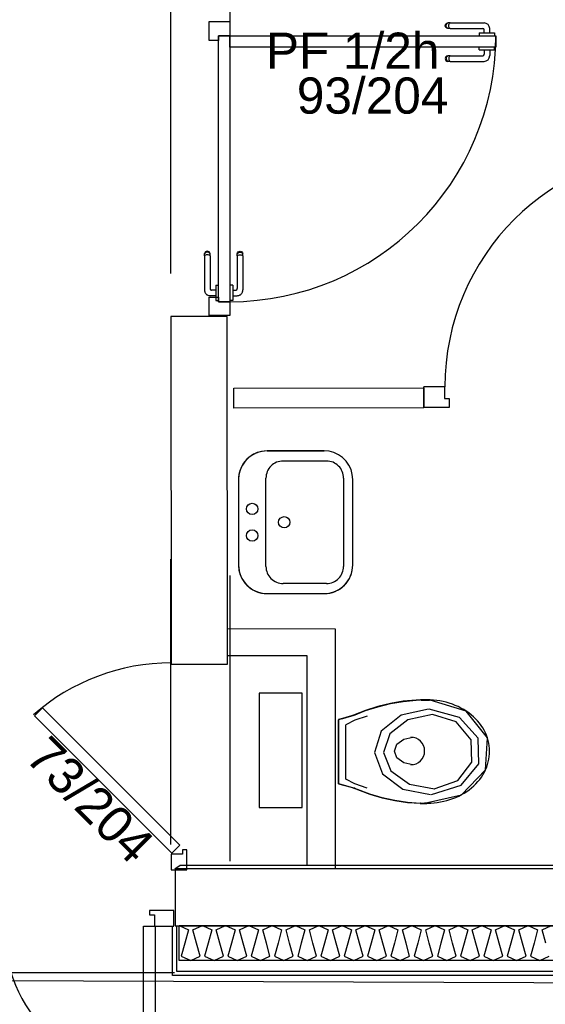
# Model space of a CAD drawing. Header units: millimetres. Extents: x -15 to 127, y -65 to 67.
# Tile 11 of 256: x 36.327 to 36.511, y -53.073 to -52.728. Entities that reach past the tile are written whole.
import ezdxf

# ---------------------------------------------------------------- set-up
doc = ezdxf.new("R2010")
doc.units = ezdxf.units.MM
doc.header["$MEASUREMENT"] = 0
doc.linetypes.add('PC_DASH_2', pattern=[0.125, 0.055556, -0.069444])
doc.linetypes.add('PC_DASH_3', pattern=[0.055556, 0.027778, -0.027778])
doc.layers.add('Calque 5', color=7, linetype='Continuous')
doc.styles.get("Standard").update_dxf_attribs({"font": 'BKANT.TTF'})

# ---------------------------------------------------------------- blocks, each defined once
blk = doc.blocks.new('PD_26336')
at = {"layer": 'Calque 5', "color": 0}
for points in [[(12.43464, -39.19272), (12.43464, -39.18722), (12.44328, -39.18722), (12.44328, -39.18872), (12.44143, -39.18872), (12.44143, -39.19272), (12.43464, -39.19272)], [(12.59415, -39.19272), (12.59415, -39.18722), (12.58557, -39.18722), (12.58557, -39.18872), (12.58741, -39.18872), (12.58741, -39.19272), (12.59415, -39.19272)], [(12.44554, -39.28572), (12.44154, -39.28572), (12.44154, -39.19272), (12.44554, -39.19272), (12.44554, -39.28572)], [(12.58754, -39.24572), (12.58354, -39.24572), (12.58354, -39.19272), (12.58754, -39.19272), (12.58754, -39.24572)]]:
    blk.add_lwpolyline(points, dxfattribs=at)
for centre, radius, start, end in [((12.44154, -39.19272), 0.093, 270, 0), ((12.58754, -39.19272), 0.053, 180, 270)]:
    blk.add_arc(centre, radius, start, end, dxfattribs=at)
blk = doc.blocks.new('PD_26457')
at = {"layer": 'Calque 5', "color": 0}
for p, q in [((12.59363, -39.21001), (12.59363, -39.19251)), ((13.19173, -39.21001), (12.59363, -39.21001))]:
    blk.add_line(p, q, dxfattribs=at)
blk = doc.blocks.new('PD_26458')
at = {"layer": 'Calque 5', "color": 0}
for points in [[(12.59597, -39.19248), (13.18698, -39.19248), (13.18698, -39.20476), (12.59597, -39.20476), (12.59597, -39.19248)], [(12.59597, -39.19248), (12.59927, -39.19402), (12.59801, -39.19862), (12.59675, -39.20323), (12.60005, -39.20476), (12.60334, -39.20323), (12.60208, -39.19862), (12.60083, -39.19402), (12.60412, -39.19248), (12.60742, -39.19402), (12.60616, -39.19862), (12.6049, -39.20323), (12.6082, -39.20476), (12.61149, -39.20323), (12.61024, -39.19862), (12.60898, -39.19402), (12.61227, -39.19248), (12.61557, -39.19402), (12.61431, -39.19862), (12.61306, -39.20323), (12.61635, -39.20476), (12.61965, -39.20323), (12.61839, -39.19862), (12.61713, -39.19402), (12.62043, -39.19248), (12.62372, -39.19402), (12.62246, -39.19862), (12.62121, -39.20323), (12.6245, -39.20476), (12.6278, -39.20323), (12.62654, -39.19862), (12.62528, -39.19402), (12.62858, -39.19248), (12.63187, -39.19402), (12.63062, -39.19862), (12.62936, -39.20323), (12.63265, -39.20476), (12.63595, -39.20323), (12.63469, -39.19862), (12.63343, -39.19402), (12.63673, -39.19248), (12.64003, -39.19402), (12.63877, -39.19862), (12.63751, -39.20323), (12.64081, -39.20476), (12.6441, -39.20323), (12.64284, -39.19862), (12.64159, -39.19402), (12.64488, -39.19248), (12.64818, -39.19402), (12.64692, -39.19862), (12.64566, -39.20323), (12.64896, -39.20476), (12.65225, -39.20323), (12.651, -39.19862), (12.64974, -39.19402), (12.65303, -39.19248), (12.65633, -39.19402), (12.65507, -39.19862), (12.65381, -39.20323), (12.65711, -39.20476), (12.6604, -39.20323), (12.65915, -39.19862), (12.65789, -39.19402), (12.66119, -39.19248), (12.66448, -39.19402), (12.66322, -39.19862), (12.66197, -39.20323), (12.66526, -39.20476), (12.66856, -39.20323), (12.6673, -39.19862), (12.66604, -39.19402), (12.66934, -39.19248), (12.67263, -39.19402), (12.67138, -39.19862), (12.67012, -39.20323), (12.67341, -39.20476), (12.67671, -39.20323), (12.67545, -39.19862), (12.67419, -39.19402), (12.67749, -39.19248), (12.68078, -39.19402), (12.67953, -39.19862), (12.67827, -39.20323), (12.68156, -39.20476), (12.68486, -39.20323), (12.6836, -39.19862), (12.68235, -39.19402), (12.68564, -39.19248), (12.68894, -39.19402), (12.68768, -39.19862), (12.68642, -39.20323), (12.68972, -39.20476), (12.69301, -39.20323), (12.69175, -39.19862), (12.6905, -39.19402), (12.69379, -39.19248), (12.69709, -39.19402), (12.69583, -39.19862), (12.69457, -39.20323), (12.69787, -39.20476), (12.70116, -39.20323), (12.69991, -39.19862), (12.69865, -39.19402), (12.70194, -39.19248), (12.70524, -39.19402), (12.70398, -39.19862), (12.70273, -39.20323), (12.70602, -39.20476), (12.70932, -39.20323), (12.70806, -39.19862), (12.7068, -39.19402), (12.7101, -39.19248), (12.71339, -39.19402), (12.71213, -39.19862), (12.71088, -39.20323), (12.71417, -39.20476), (12.71747, -39.20323), (12.71621, -39.19862), (12.71495, -39.19402), (12.71825, -39.19248), (12.72154, -39.19402), (12.72029, -39.19862), (12.71903, -39.20323), (12.72232, -39.20476), (12.72562, -39.20323)], [(12.72436, -39.19862), (12.7231, -39.19402), (12.7264, -39.19248)]]:
    blk.add_lwpolyline(points, dxfattribs=at)
blk = doc.blocks.new('PD_26692')
at = {"layer": 'Calque 5', "color": 0}
for points in [[(12.54532, -39.11901), (12.54815, -39.11618), (12.59623, -39.16427), (12.5934, -39.16709), (12.54532, -39.11901)], [(12.59319, -39.17296), (12.59869, -39.17296), (12.59869, -39.16596), (12.59719, -39.16596), (12.59719, -39.16746), (12.59319, -39.16746), (12.59319, -39.17296)]]:
    blk.add_lwpolyline(points, dxfattribs=at)
blk.add_arc((12.59319, -39.17346), 0.073, 90, 131.3481, dxfattribs=at)
blk = doc.blocks.new('PD_26783')
at = {"layer": 'Calque 5', "color": 0}
for p, q in [((12.68943, -38.8766), (12.6897, -38.87638)), ((12.6897, -38.87638), (12.69003, -38.87626)), ((12.68971, -38.8766), (12.68995, -38.87638)), ((12.69025, -38.87626), (12.69003, -38.87626)), ((12.69086, -38.87626), (12.69025, -38.87626)), ((12.69055, -38.8766), (12.69069, -38.87638)), ((12.69086, -38.87626), (12.70276, -38.87626)), ((12.6892, -38.87725), (12.68926, -38.8769)), ((12.68926, -38.87759), (12.6892, -38.87725)), ((12.68926, -38.8769), (12.68943, -38.8766)), ((12.68943, -38.87789), (12.68926, -38.87759)), ((12.6897, -38.87811), (12.68943, -38.87789)), ((12.6895, -38.87725), (12.68956, -38.8769)), ((12.68956, -38.87759), (12.6895, -38.87725)), ((12.68956, -38.8769), (12.68971, -38.8766)), ((12.68971, -38.87789), (12.68956, -38.87759)), ((12.69003, -38.87823), (12.6897, -38.87811)), ((12.68995, -38.87811), (12.68971, -38.87789)), ((12.69025, -38.87823), (12.69003, -38.87823)), ((12.69086, -38.87823), (12.69025, -38.87823)), ((12.69043, -38.87725), (12.69046, -38.8769)), ((12.69046, -38.87759), (12.69043, -38.87725)), ((12.69046, -38.8769), (12.69055, -38.8766)), ((12.69055, -38.87789), (12.69046, -38.87759)), ((12.69069, -38.87811), (12.69055, -38.87789)), ((12.69086, -38.87823), (12.70229, -38.87823)), ((12.70107, -38.87978), (12.70124, -38.87978)), ((12.70107, -38.87978), (12.70107, -38.87979)), ((12.70107, -38.87979), (12.70107, -38.88077)), ((12.70124, -38.87978), (12.7017, -38.87978)), ((12.7017, -38.87978), (12.70242, -38.87978)), ((12.70242, -38.87978), (12.70331, -38.87978)), ((12.70279, -38.87978), (12.70279, -38.87873)), ((12.70331, -38.87978), (12.70425, -38.87978)), ((12.70425, -38.87978), (12.70513, -38.87978)), ((12.70476, -38.87978), (12.70476, -38.87826)), ((12.70513, -38.87978), (12.70585, -38.87978)), ((12.70585, -38.87978), (12.70632, -38.87978)), ((12.70632, -38.87978), (12.70648, -38.87978)), ((12.70648, -38.87978), (12.70648, -38.87979)), ((12.70648, -38.87979), (12.70648, -38.88077)), ((12.70107, -38.88077), (12.70107, -38.88078)), ((12.70648, -38.88077), (12.70648, -38.88078))]:
    blk.add_line(p, q, dxfattribs=at)
for centre, radius in [((12.70276, -38.87826), 0.002), ((12.70229, -38.87873), 0.000501)]:
    blk.add_arc(centre, radius, 0, 90, dxfattribs=at)
blk = doc.blocks.new('PD_26784')
at = {"layer": 'Calque 5', "color": 0}
for p, q in [((12.70107, -38.8847), (12.70107, -38.88469)), ((12.70107, -38.88568), (12.70107, -38.8847)), ((12.70107, -38.88569), (12.70107, -38.88568)), ((12.70107, -38.88569), (12.70124, -38.88569)), ((12.70124, -38.88569), (12.7017, -38.88569)), ((12.7017, -38.88569), (12.70242, -38.88569)), ((12.70242, -38.88569), (12.70331, -38.88569)), ((12.70279, -38.88569), (12.70279, -38.88725)), ((12.70331, -38.88569), (12.70425, -38.88569)), ((12.70425, -38.88569), (12.70513, -38.88569)), ((12.70476, -38.88569), (12.70476, -38.88772)), ((12.70513, -38.88569), (12.70585, -38.88569)), ((12.70585, -38.88569), (12.70632, -38.88569)), ((12.70632, -38.88569), (12.70648, -38.88569)), ((12.70648, -38.8847), (12.70648, -38.88469)), ((12.70648, -38.88568), (12.70648, -38.8847)), ((12.70648, -38.88569), (12.70648, -38.88568)), ((12.68926, -38.8884), (12.6892, -38.88874)), ((12.6892, -38.88874), (12.68926, -38.88908)), ((12.68943, -38.8881), (12.68926, -38.8884)), ((12.68926, -38.88908), (12.68943, -38.88938)), ((12.6897, -38.88787), (12.68943, -38.8881)), ((12.68943, -38.88938), (12.6897, -38.88961)), ((12.68956, -38.8884), (12.6895, -38.88874)), ((12.6895, -38.88874), (12.68956, -38.88908)), ((12.68971, -38.8881), (12.68956, -38.8884)), ((12.68956, -38.88908), (12.68971, -38.88938)), ((12.69003, -38.88775), (12.6897, -38.88787)), ((12.6897, -38.88961), (12.69003, -38.88973)), ((12.68995, -38.88787), (12.68971, -38.8881)), ((12.68971, -38.88938), (12.68995, -38.88961)), ((12.69025, -38.88775), (12.69003, -38.88775)), ((12.69025, -38.88973), (12.69003, -38.88973)), ((12.69086, -38.88775), (12.69025, -38.88775)), ((12.69086, -38.88973), (12.69025, -38.88973)), ((12.69046, -38.8884), (12.69043, -38.88874)), ((12.69043, -38.88874), (12.69046, -38.88908)), ((12.69055, -38.8881), (12.69046, -38.8884)), ((12.69046, -38.88908), (12.69055, -38.88938)), ((12.69069, -38.88787), (12.69055, -38.8881)), ((12.69055, -38.88938), (12.69069, -38.88961)), ((12.69086, -38.88775), (12.70229, -38.88775)), ((12.69086, -38.88973), (12.70276, -38.88973))]:
    blk.add_line(p, q, dxfattribs=at)
for centre, radius in [((12.70229, -38.88725), 0.000501), ((12.70276, -38.88772), 0.002)]:
    blk.add_arc(centre, radius, 270, 0, dxfattribs=at)
blk = doc.blocks.new('PD_26782')
at = {"layer": 'Calque 5'}
for name in ['PD_26783', 'PD_26784']:
    blk.add_blockref(name, (0, 0), dxfattribs=at)
blk = doc.blocks.new('PD_26787')
at = {"layer": 'Calque 5', "color": 0, "linetype": 'PC_DASH_3'}
for p, q in [((12.61634, -38.95707), (12.61646, -38.95675)), ((12.61634, -38.95729), (12.61634, -38.95707)), ((12.61634, -38.95791), (12.61634, -38.95729)), ((12.61634, -38.95791), (12.61634, -38.96934)), ((12.61646, -38.95675), (12.61668, -38.95648)), ((12.61646, -38.957), (12.61668, -38.95676)), ((12.61646, -38.95774), (12.61668, -38.9576)), ((12.61668, -38.95648), (12.61699, -38.95631)), ((12.61668, -38.95676), (12.61699, -38.95661)), ((12.61668, -38.9576), (12.61699, -38.95751)), ((12.61699, -38.95631), (12.61733, -38.95625)), ((12.61699, -38.95661), (12.61733, -38.95655)), ((12.61699, -38.95751), (12.61733, -38.95748)), ((12.61733, -38.95625), (12.61767, -38.95631)), ((12.61733, -38.95655), (12.61767, -38.95661)), ((12.61733, -38.95748), (12.61767, -38.95751)), ((12.61767, -38.95631), (12.61797, -38.95648)), ((12.61767, -38.95661), (12.61797, -38.95676)), ((12.61767, -38.95751), (12.61797, -38.9576)), ((12.61797, -38.95648), (12.6182, -38.95675)), ((12.61797, -38.95676), (12.6182, -38.957)), ((12.61797, -38.9576), (12.6182, -38.95774)), ((12.6182, -38.95675), (12.61831, -38.95707)), ((12.61831, -38.95729), (12.61831, -38.95707)), ((12.61831, -38.95791), (12.61831, -38.95729)), ((12.61831, -38.95791), (12.61831, -38.96981)), ((12.6138, -38.96812), (12.61379, -38.96812)), ((12.61478, -38.96812), (12.6138, -38.96812)), ((12.61479, -38.96812), (12.61478, -38.96812)), ((12.61479, -38.96812), (12.61479, -38.96828)), ((12.61479, -38.96828), (12.61479, -38.96875)), ((12.61479, -38.96875), (12.61479, -38.96947)), ((12.61479, -38.96947), (12.61479, -38.97035)), ((12.61479, -38.96984), (12.61584, -38.96984)), ((12.61479, -38.97035), (12.61479, -38.97129)), ((12.61479, -38.97129), (12.61479, -38.97218)), ((12.61479, -38.97181), (12.61631, -38.97181)), ((12.61479, -38.97218), (12.61479, -38.97289)), ((12.61479, -38.97289), (12.61479, -38.97336)), ((12.6138, -38.97353), (12.61379, -38.97353)), ((12.61478, -38.97353), (12.6138, -38.97353)), ((12.61479, -38.97353), (12.61478, -38.97353)), ((12.61479, -38.97336), (12.61479, -38.97353))]:
    blk.add_line(p, q, dxfattribs=at)
for centre, radius in [((12.61584, -38.96934), 0.000501), ((12.61631, -38.96981), 0.002)]:
    blk.add_arc(centre, radius, 270, 0, dxfattribs=at)
blk = doc.blocks.new('PD_26788')
at = {"layer": 'Calque 5', "color": 0, "linetype": 'PC_DASH_3'}
for p, q in [((12.60497, -38.95675), (12.60485, -38.95707)), ((12.60485, -38.95729), (12.60485, -38.95707)), ((12.60485, -38.95791), (12.60485, -38.95729)), ((12.60485, -38.95791), (12.60485, -38.96981)), ((12.60519, -38.95648), (12.60497, -38.95675)), ((12.60519, -38.95676), (12.60497, -38.957)), ((12.60519, -38.9576), (12.60497, -38.95774)), ((12.60549, -38.95631), (12.60519, -38.95648)), ((12.60549, -38.95661), (12.60519, -38.95676)), ((12.60549, -38.95751), (12.60519, -38.9576)), ((12.60584, -38.95625), (12.60549, -38.95631)), ((12.60584, -38.95655), (12.60549, -38.95661)), ((12.60584, -38.95748), (12.60549, -38.95751)), ((12.60618, -38.95631), (12.60584, -38.95625)), ((12.60618, -38.95661), (12.60584, -38.95655)), ((12.60618, -38.95751), (12.60584, -38.95748)), ((12.60648, -38.95648), (12.60618, -38.95631)), ((12.60648, -38.95676), (12.60618, -38.95661)), ((12.60648, -38.9576), (12.60618, -38.95751)), ((12.6067, -38.95675), (12.60648, -38.95648)), ((12.6067, -38.957), (12.60648, -38.95676)), ((12.6067, -38.95774), (12.60648, -38.9576)), ((12.60682, -38.95707), (12.6067, -38.95675)), ((12.60682, -38.95729), (12.60682, -38.95707)), ((12.60682, -38.95791), (12.60682, -38.95729)), ((12.60682, -38.95791), (12.60682, -38.96934)), ((12.60888, -38.96812), (12.60888, -38.96828)), ((12.60888, -38.96812), (12.60889, -38.96812)), ((12.60888, -38.96828), (12.60888, -38.96875)), ((12.60888, -38.96875), (12.60888, -38.96947)), ((12.60888, -38.96947), (12.60888, -38.97035)), ((12.60889, -38.96812), (12.60988, -38.96812)), ((12.60988, -38.96812), (12.60989, -38.96812)), ((12.60888, -38.97181), (12.60685, -38.97181)), ((12.60888, -38.96984), (12.60732, -38.96984)), ((12.60888, -38.97035), (12.60888, -38.97129)), ((12.60888, -38.97129), (12.60888, -38.97218)), ((12.60888, -38.97218), (12.60888, -38.97289)), ((12.60888, -38.97289), (12.60888, -38.97336)), ((12.60888, -38.97336), (12.60888, -38.97353)), ((12.60888, -38.97353), (12.60889, -38.97353)), ((12.60889, -38.97353), (12.60988, -38.97353)), ((12.60988, -38.97353), (12.60989, -38.97353))]:
    blk.add_line(p, q, dxfattribs=at)
for centre, radius in [((12.60732, -38.96934), 0.000501), ((12.60685, -38.96981), 0.002)]:
    blk.add_arc(centre, radius, 180, 270, dxfattribs=at)
blk = doc.blocks.new('PD_26786')
at = {"layer": 'Calque 5'}
for name in ['PD_26788', 'PD_26787']:
    blk.add_blockref(name, (0, 0), dxfattribs=at)
blk = doc.blocks.new('PD_26785')
at = {"layer": 'Calque 5', "color": 0, "linetype": 'PC_DASH_3'}
blk.add_lwpolyline([(12.61379, -38.97393), (12.60978, -38.97393), (12.60978, -38.8808), (12.61379, -38.8808), (12.61379, -38.97393)], dxfattribs=at)
at = {"layer": 'Calque 5'}
blk.add_blockref('PD_26786', (0, 0), dxfattribs=at)
blk = doc.blocks.new('PD_26781')
at = {"layer": 'Calque 5', "color": 0}
for points in [[(12.60975, -38.88079), (12.60975, -38.88238), (12.60654, -38.88238), (12.60654, -38.87578), (12.61375, -38.87578), (12.61375, -38.88079), (12.60975, -38.88079)], [(12.70688, -38.88079), (12.70688, -38.88479), (12.61375, -38.88479), (12.61375, -38.88079), (12.70688, -38.88079)], [(12.60654, -38.97877), (12.60654, -38.97232), (12.60975, -38.97232), (12.60975, -38.97391), (12.61375, -38.97391), (12.61375, -38.97877), (12.60654, -38.97877)]]:
    blk.add_lwpolyline(points, dxfattribs=at)
blk.add_arc((12.61375, -38.88079), 0.09313, 270, 0, dxfattribs=at)
at = {"layer": 'Calque 5'}
for name in ['PD_26782', 'PD_26785']:
    blk.add_blockref(name, (0, 0), dxfattribs=at)
blk = doc.blocks.new('PD_26997')
at = {"layer": 'Calque 5', "color": 0}
for p, q in [((12.62678, -39.02619), (12.64678, -39.02618)), ((12.64758, -39.02973), (12.63238, -39.02973)), ((12.61678, -39.03619), (12.61679, -39.06619)), ((12.62639, -39.06664), (12.62638, -39.03574)), ((12.65358, -39.03573), (12.65359, -39.06663)), ((12.65679, -39.06618), (12.65678, -39.03618)), ((12.64759, -39.07263), (12.63239, -39.07264)), ((12.62679, -39.07619), (12.64679, -39.07618))]:
    blk.add_line(p, q, dxfattribs=at)
blk.add_lwpolyline([(12.62679, -39.07619), (12.64679, -39.07618), (12.64853, -39.07603), (12.65021, -39.07558), (12.65179, -39.07484), (12.65322, -39.07384), (12.65445, -39.07261), (12.65545, -39.07118), (12.65619, -39.0696), (12.65664, -39.06792), (12.65679, -39.06618), (12.65679, -39.06618), (12.65678, -39.03618), (12.65663, -39.03444), (12.65618, -39.03276), (12.65544, -39.03118), (12.65444, -39.02975), (12.65321, -39.02852), (12.65178, -39.02752), (12.6502, -39.02679), (12.64852, -39.02633), (12.64678, -39.02618), (12.64678, -39.02618), (12.62678, -39.02619), (12.62505, -39.02634), (12.62336, -39.02679), (12.62178, -39.02753), (12.62035, -39.02853), (12.61912, -39.02976), (12.61812, -39.03119), (12.61739, -39.03277), (12.61693, -39.03445), (12.61678, -39.03619), (12.61678, -39.03619), (12.61679, -39.06619), (12.61694, -39.06793), (12.61739, -39.06961), (12.61813, -39.07119), (12.61913, -39.07262), (12.62036, -39.07385), (12.62179, -39.07485), (12.62337, -39.07558), (12.62505, -39.07604), (12.62679, -39.07619), (12.62679, -39.07619)], dxfattribs=at)
for centre in [(12.62154, -39.04652), (12.63279, -39.05119), (12.62155, -39.05585)]:
    blk.add_circle(centre, 0.002, dxfattribs=at)
for centre, radius, start, end in [((12.62678, -39.03619), 0.01, 90.0111, 180.0114), ((12.63238, -39.03573), 0.006, 90.0111, 180.0114), ((12.64758, -39.03573), 0.006, 0.0106, 90.0108), ((12.62679, -39.06619), 0.01, 180.0111, 270.0114), ((12.63239, -39.06664), 0.006, 180.0111, 270.0114), ((12.64679, -39.06618), 0.01, 270.0111, 0.0114), ((12.64759, -39.06663), 0.006, 270.0111, 0.0114)]:
    blk.add_arc(centre, radius, start, end, dxfattribs=at)
blk = doc.blocks.new('PD_26998')
at = {"layer": 'Calque 5', "color": 0}
for p, q in [((12.68071, -39.11348), (12.68372, -39.11348)), ((12.65181, -39.14277), (12.65181, -39.12045)), ((12.65439, -39.14119), (12.65439, -39.12214)), ((12.68038, -39.14968), (12.68272, -39.14968))]:
    blk.add_line(p, q, dxfattribs=at)
for points in [[(12.65185, -39.14273), (12.65622, -39.14394), (12.65752, -39.14437), (12.65733, -39.14432), (12.65849, -39.14481), (12.66274, -39.14639), (12.6671, -39.14767), (12.67153, -39.14864), (12.67601, -39.1493), (12.68054, -39.14964), (12.68038, -39.14963), (12.68272, -39.14963), (12.68192, -39.14956), (12.68299, -39.14957), (12.68413, -39.14954), (12.68527, -39.14947), (12.6864, -39.14934), (12.68753, -39.14916), (12.68864, -39.14894), (12.68973, -39.14866), (12.69081, -39.14834), (12.69186, -39.14798), (12.69289, -39.14756), (12.6939, -39.14711), (12.69487, -39.14661), (12.69581, -39.14607), (12.69671, -39.14549), (12.69758, -39.14487), (12.6984, -39.14422), (12.69919, -39.14353), (12.69993, -39.1428), (12.70062, -39.14205), (12.70126, -39.14127), (12.70185, -39.14046), (12.70239, -39.13962), (12.70288, -39.13877), (12.70331, -39.13789), (12.70369, -39.13699), (12.70401, -39.13609), (12.70427, -39.13516), (12.70448, -39.13423), (12.70462, -39.13329), (12.7047, -39.13235), (12.70473, -39.1314), (12.70469, -39.13046), (12.7046, -39.12951), (12.70444, -39.12857), (12.70423, -39.12764), (12.70396, -39.12672), (12.70363, -39.12582), (12.70324, -39.12493), (12.7028, -39.12405), (12.7023, -39.1232), (12.70175, -39.12237), (12.70115, -39.12157), (12.70049, -39.12079), (12.69979, -39.12004), (12.69905, -39.11932), (12.69826, -39.11864), (12.69742, -39.11799), (12.69655, -39.11738), (12.69564, -39.11681), (12.69469, -39.11627), (12.69371, -39.11578), (12.69271, -39.11533), (12.69167, -39.11493), (12.69061, -39.11457), (12.68953, -39.11426), (12.68844, -39.114), (12.68732, -39.11378), (12.6862, -39.11361), (12.68506, -39.11349), (12.68392, -39.11342), (12.68372, -39.11343), (12.68071, -39.11343), (12.68054, -39.11338), (12.67901, -39.11346), (12.6745, -39.11391), (12.67003, -39.11467), (12.66562, -39.11575), (12.6613, -39.11713), (12.65709, -39.11881), (12.65752, -39.11868), (12.65318, -39.11998), (12.65185, -39.12032), (12.65181, -39.1204), (12.65181, -39.14273)], [(12.65709, -39.11886), (12.6613, -39.11718), (12.66562, -39.1158), (12.67003, -39.11472), (12.6745, -39.11396), (12.67901, -39.11351), (12.68054, -39.11342)], [(12.68192, -39.1496), (12.69492, -39.14663), (12.70333, -39.1379), (12.70395, -39.12675), (12.69654, -39.11742), (12.68392, -39.11347)], [(12.6833, -39.11664), (12.6737, -39.11879), (12.66677, -39.12437), (12.66437, -39.1319), (12.66715, -39.13934), (12.67435, -39.14471), (12.68406, -39.14657)], [(12.68438, -39.14657), (12.69481, -39.14324), (12.701, -39.13577), (12.70074, -39.12682), (12.69412, -39.11959), (12.68351, -39.11664)], [(12.65752, -39.11873), (12.65318, -39.12003), (12.65185, -39.12036)], [(12.6618, -39.11906), (12.65752, -39.12056), (12.65439, -39.12219)], [(12.68473, -39.11858), (12.67603, -39.12045), (12.66976, -39.1253), (12.66758, -39.13183), (12.6701, -39.13829), (12.67662, -39.14296), (12.68541, -39.14457)], [(12.68535, -39.14458), (12.69357, -39.14168), (12.69845, -39.13519), (12.69824, -39.12743), (12.69303, -39.12114), (12.68466, -39.11858)], [(12.67785, -39.13616), (12.67463, -39.13551), (12.67228, -39.13374), (12.67142, -39.13132), (12.67228, -39.1289), (12.67463, -39.12712), (12.67785, -39.12647)], [(12.6618, -39.14432), (12.65752, -39.14283), (12.65439, -39.14119)], [(12.65185, -39.14277), (12.65622, -39.14399), (12.65752, -39.14441)], [(12.68054, -39.14969), (12.67601, -39.14935), (12.67153, -39.14869), (12.6671, -39.14771), (12.66274, -39.14644), (12.65849, -39.14486), (12.65733, -39.14437)]]:
    blk.add_lwpolyline(points, dxfattribs=at)
blk.add_arc((12.67712, -39.13132), 0.00484, 270, 90, dxfattribs=at)
blk = doc.blocks.new('PD_27003')
at = {"layer": 'Calque 5', "color": 0}
for p, q in [((12.68892, -39.00379), (12.68171, -39.00379)), ((12.68171, -39.011), (12.68171, -39.00379)), ((12.69051, -39.011), (12.68171, -39.011))]:
    blk.add_line(p, q, dxfattribs=at)
blk.add_lwpolyline([(12.68892, -39.00379), (12.68892, -39.0078), (12.69051, -39.0078), (12.69051, -39.011), (12.68892, -39.011)], dxfattribs=at)
blk = doc.blocks.new('PD_27004')
at = {"layer": 'Calque 5', "color": 0}
for points in [[(12.76804, -38.92608), (12.77205, -38.92608), (12.77205, -38.92073), (12.76804, -38.92073), (12.76804, -38.92608)], [(12.76804, -39.00373), (12.77205, -39.00373), (12.77205, -38.99837), (12.76804, -38.99837), (12.76804, -39.00373)]]:
    blk.add_lwpolyline(points, dxfattribs=at)
blk = doc.blocks.new('PD_27002')
at = {"layer": 'Calque 5', "color": 0}
blk.add_line((12.77705, -39.011), (12.77705, -39.00379), dxfattribs=at)
for points in [[(12.77205, -38.92068), (12.76804, -38.92068), (12.76804, -39.00379), (12.77205, -39.00379), (12.77205, -38.92068)], [(12.77205, -39.0078), (12.77046, -39.0078), (12.77046, -39.011), (12.77705, -39.011), (12.77705, -39.00379), (12.77205, -39.00379), (12.77205, -39.0078)]]:
    blk.add_lwpolyline(points, dxfattribs=at)
blk.add_arc((12.77205, -39.00379), 0.083, 90, 180, dxfattribs=at)
at = {"layer": 'Calque 5'}
for name in ['PD_27004', 'PD_27003']:
    blk.add_blockref(name, (0, 0), dxfattribs=at)
blk = doc.blocks.new('PD_27679')
at = {"layer": 'Calque 5', "color": 0}
for points in [[(12.43464, -39.19272), (12.43464, -39.18722), (12.44328, -39.18722), (12.44328, -39.18872), (12.44143, -39.18872), (12.44143, -39.19272), (12.43464, -39.19272)], [(12.59415, -39.19272), (12.59415, -39.18722), (12.58557, -39.18722), (12.58557, -39.18872), (12.58741, -39.18872), (12.58741, -39.19272), (12.59415, -39.19272)], [(12.44554, -39.28572), (12.44154, -39.28572), (12.44154, -39.19272), (12.44554, -39.19272), (12.44554, -39.28572)], [(12.58754, -39.24572), (12.58354, -39.24572), (12.58354, -39.19272), (12.58754, -39.19272), (12.58754, -39.24572)]]:
    blk.add_lwpolyline(points, dxfattribs=at)
for centre, radius, start, end in [((12.44154, -39.19272), 0.093, 270, 0), ((12.58754, -39.19272), 0.053, 180, 270)]:
    blk.add_arc(centre, radius, start, end, dxfattribs=at)
blk = doc.blocks.new('PD_27800')
at = {"layer": 'Calque 5', "color": 0}
for p, q in [((12.59363, -39.21001), (12.59363, -39.19251)), ((13.19173, -39.21001), (12.59363, -39.21001))]:
    blk.add_line(p, q, dxfattribs=at)
blk = doc.blocks.new('PD_27801')
at = {"layer": 'Calque 5', "color": 0}
for points in [[(12.59597, -39.19248), (13.18698, -39.19248), (13.18698, -39.20476), (12.59597, -39.20476), (12.59597, -39.19248)], [(12.59597, -39.19248), (12.59927, -39.19402), (12.59801, -39.19862), (12.59675, -39.20323), (12.60005, -39.20476), (12.60334, -39.20323), (12.60208, -39.19862), (12.60083, -39.19402), (12.60412, -39.19248), (12.60742, -39.19402), (12.60616, -39.19862), (12.6049, -39.20323), (12.6082, -39.20476), (12.61149, -39.20323), (12.61024, -39.19862), (12.60898, -39.19402), (12.61227, -39.19248), (12.61557, -39.19402), (12.61431, -39.19862), (12.61306, -39.20323), (12.61635, -39.20476), (12.61965, -39.20323), (12.61839, -39.19862), (12.61713, -39.19402), (12.62043, -39.19248), (12.62372, -39.19402), (12.62246, -39.19862), (12.62121, -39.20323), (12.6245, -39.20476), (12.6278, -39.20323), (12.62654, -39.19862), (12.62528, -39.19402), (12.62858, -39.19248), (12.63187, -39.19402), (12.63062, -39.19862), (12.62936, -39.20323), (12.63265, -39.20476), (12.63595, -39.20323), (12.63469, -39.19862), (12.63343, -39.19402), (12.63673, -39.19248), (12.64003, -39.19402), (12.63877, -39.19862), (12.63751, -39.20323), (12.64081, -39.20476), (12.6441, -39.20323), (12.64284, -39.19862), (12.64159, -39.19402), (12.64488, -39.19248), (12.64818, -39.19402), (12.64692, -39.19862), (12.64566, -39.20323), (12.64896, -39.20476), (12.65225, -39.20323), (12.651, -39.19862), (12.64974, -39.19402), (12.65303, -39.19248), (12.65633, -39.19402), (12.65507, -39.19862), (12.65381, -39.20323), (12.65711, -39.20476), (12.6604, -39.20323), (12.65915, -39.19862), (12.65789, -39.19402), (12.66119, -39.19248), (12.66448, -39.19402), (12.66322, -39.19862), (12.66197, -39.20323), (12.66526, -39.20476), (12.66856, -39.20323), (12.6673, -39.19862), (12.66604, -39.19402), (12.66934, -39.19248), (12.67263, -39.19402), (12.67138, -39.19862), (12.67012, -39.20323), (12.67341, -39.20476), (12.67671, -39.20323), (12.67545, -39.19862), (12.67419, -39.19402), (12.67749, -39.19248), (12.68078, -39.19402), (12.67953, -39.19862), (12.67827, -39.20323), (12.68156, -39.20476), (12.68486, -39.20323), (12.6836, -39.19862), (12.68235, -39.19402), (12.68564, -39.19248), (12.68894, -39.19402), (12.68768, -39.19862), (12.68642, -39.20323), (12.68972, -39.20476), (12.69301, -39.20323), (12.69175, -39.19862), (12.6905, -39.19402), (12.69379, -39.19248), (12.69709, -39.19402), (12.69583, -39.19862), (12.69457, -39.20323), (12.69787, -39.20476), (12.70116, -39.20323), (12.69991, -39.19862), (12.69865, -39.19402), (12.70194, -39.19248), (12.70524, -39.19402), (12.70398, -39.19862), (12.70273, -39.20323), (12.70602, -39.20476), (12.70932, -39.20323), (12.70806, -39.19862), (12.7068, -39.19402), (12.7101, -39.19248), (12.71339, -39.19402), (12.71213, -39.19862), (12.71088, -39.20323), (12.71417, -39.20476), (12.71747, -39.20323), (12.71621, -39.19862), (12.71495, -39.19402), (12.71825, -39.19248), (12.72154, -39.19402), (12.72029, -39.19862), (12.71903, -39.20323), (12.72232, -39.20476), (12.72562, -39.20323)], [(12.72436, -39.19862), (12.7231, -39.19402), (12.7264, -39.19248)]]:
    blk.add_lwpolyline(points, dxfattribs=at)
blk = doc.blocks.new('PD_28035')
at = {"layer": 'Calque 5', "color": 0}
for points in [[(12.54532, -39.11901), (12.54815, -39.11618), (12.59623, -39.16427), (12.5934, -39.16709), (12.54532, -39.11901)], [(12.59319, -39.17296), (12.59869, -39.17296), (12.59869, -39.16596), (12.59719, -39.16596), (12.59719, -39.16746), (12.59319, -39.16746), (12.59319, -39.17296)]]:
    blk.add_lwpolyline(points, dxfattribs=at)
blk.add_arc((12.59319, -39.17346), 0.073, 90, 131.3481, dxfattribs=at)
blk = doc.blocks.new('PD_28126')
at = {"layer": 'Calque 5', "color": 0}
for p, q in [((12.68943, -38.8766), (12.6897, -38.87638)), ((12.6897, -38.87638), (12.69003, -38.87626)), ((12.68971, -38.8766), (12.68995, -38.87638)), ((12.69025, -38.87626), (12.69003, -38.87626)), ((12.69086, -38.87626), (12.69025, -38.87626)), ((12.69055, -38.8766), (12.69069, -38.87638)), ((12.69086, -38.87626), (12.70276, -38.87626)), ((12.6892, -38.87725), (12.68926, -38.8769)), ((12.68926, -38.87759), (12.6892, -38.87725)), ((12.68926, -38.8769), (12.68943, -38.8766)), ((12.68943, -38.87789), (12.68926, -38.87759)), ((12.6897, -38.87811), (12.68943, -38.87789)), ((12.6895, -38.87725), (12.68956, -38.8769)), ((12.68956, -38.87759), (12.6895, -38.87725)), ((12.68956, -38.8769), (12.68971, -38.8766)), ((12.68971, -38.87789), (12.68956, -38.87759)), ((12.69003, -38.87823), (12.6897, -38.87811)), ((12.68995, -38.87811), (12.68971, -38.87789)), ((12.69025, -38.87823), (12.69003, -38.87823)), ((12.69086, -38.87823), (12.69025, -38.87823)), ((12.69043, -38.87725), (12.69046, -38.8769)), ((12.69046, -38.87759), (12.69043, -38.87725)), ((12.69046, -38.8769), (12.69055, -38.8766)), ((12.69055, -38.87789), (12.69046, -38.87759)), ((12.69069, -38.87811), (12.69055, -38.87789)), ((12.69086, -38.87823), (12.70229, -38.87823)), ((12.70107, -38.87978), (12.70124, -38.87978)), ((12.70107, -38.87978), (12.70107, -38.87979)), ((12.70107, -38.87979), (12.70107, -38.88077)), ((12.70124, -38.87978), (12.7017, -38.87978)), ((12.7017, -38.87978), (12.70242, -38.87978)), ((12.70242, -38.87978), (12.70331, -38.87978)), ((12.70279, -38.87978), (12.70279, -38.87873)), ((12.70331, -38.87978), (12.70425, -38.87978)), ((12.70425, -38.87978), (12.70513, -38.87978)), ((12.70476, -38.87978), (12.70476, -38.87826)), ((12.70513, -38.87978), (12.70585, -38.87978)), ((12.70585, -38.87978), (12.70632, -38.87978)), ((12.70632, -38.87978), (12.70648, -38.87978)), ((12.70648, -38.87978), (12.70648, -38.87979)), ((12.70648, -38.87979), (12.70648, -38.88077)), ((12.70107, -38.88077), (12.70107, -38.88078)), ((12.70648, -38.88077), (12.70648, -38.88078))]:
    blk.add_line(p, q, dxfattribs=at)
for centre, radius in [((12.70276, -38.87826), 0.002), ((12.70229, -38.87873), 0.000501)]:
    blk.add_arc(centre, radius, 0, 90, dxfattribs=at)
blk = doc.blocks.new('PD_28127')
at = {"layer": 'Calque 5', "color": 0}
for p, q in [((12.70107, -38.8847), (12.70107, -38.88469)), ((12.70107, -38.88568), (12.70107, -38.8847)), ((12.70107, -38.88569), (12.70107, -38.88568)), ((12.70107, -38.88569), (12.70124, -38.88569)), ((12.70124, -38.88569), (12.7017, -38.88569)), ((12.7017, -38.88569), (12.70242, -38.88569)), ((12.70242, -38.88569), (12.70331, -38.88569)), ((12.70279, -38.88569), (12.70279, -38.88725)), ((12.70331, -38.88569), (12.70425, -38.88569)), ((12.70425, -38.88569), (12.70513, -38.88569)), ((12.70476, -38.88569), (12.70476, -38.88772)), ((12.70513, -38.88569), (12.70585, -38.88569)), ((12.70585, -38.88569), (12.70632, -38.88569)), ((12.70632, -38.88569), (12.70648, -38.88569)), ((12.70648, -38.8847), (12.70648, -38.88469)), ((12.70648, -38.88568), (12.70648, -38.8847)), ((12.70648, -38.88569), (12.70648, -38.88568)), ((12.68926, -38.8884), (12.6892, -38.88874)), ((12.6892, -38.88874), (12.68926, -38.88908)), ((12.68943, -38.8881), (12.68926, -38.8884)), ((12.68926, -38.88908), (12.68943, -38.88938)), ((12.6897, -38.88787), (12.68943, -38.8881)), ((12.68943, -38.88938), (12.6897, -38.88961)), ((12.68956, -38.8884), (12.6895, -38.88874)), ((12.6895, -38.88874), (12.68956, -38.88908)), ((12.68971, -38.8881), (12.68956, -38.8884)), ((12.68956, -38.88908), (12.68971, -38.88938)), ((12.69003, -38.88775), (12.6897, -38.88787)), ((12.6897, -38.88961), (12.69003, -38.88973)), ((12.68995, -38.88787), (12.68971, -38.8881)), ((12.68971, -38.88938), (12.68995, -38.88961)), ((12.69025, -38.88775), (12.69003, -38.88775)), ((12.69025, -38.88973), (12.69003, -38.88973)), ((12.69086, -38.88775), (12.69025, -38.88775)), ((12.69086, -38.88973), (12.69025, -38.88973)), ((12.69046, -38.8884), (12.69043, -38.88874)), ((12.69043, -38.88874), (12.69046, -38.88908)), ((12.69055, -38.8881), (12.69046, -38.8884)), ((12.69046, -38.88908), (12.69055, -38.88938)), ((12.69069, -38.88787), (12.69055, -38.8881)), ((12.69055, -38.88938), (12.69069, -38.88961)), ((12.69086, -38.88775), (12.70229, -38.88775)), ((12.69086, -38.88973), (12.70276, -38.88973))]:
    blk.add_line(p, q, dxfattribs=at)
for centre, radius in [((12.70229, -38.88725), 0.000501), ((12.70276, -38.88772), 0.002)]:
    blk.add_arc(centre, radius, 270, 0, dxfattribs=at)
blk = doc.blocks.new('PD_28125')
at = {"layer": 'Calque 5'}
for name in ['PD_28126', 'PD_28127']:
    blk.add_blockref(name, (0, 0), dxfattribs=at)
blk = doc.blocks.new('PD_28130')
at = {"layer": 'Calque 5', "color": 0, "linetype": 'PC_DASH_3'}
for p, q in [((12.61634, -38.95707), (12.61646, -38.95675)), ((12.61634, -38.95729), (12.61634, -38.95707)), ((12.61634, -38.95791), (12.61634, -38.95729)), ((12.61634, -38.95791), (12.61634, -38.96934)), ((12.61646, -38.95675), (12.61668, -38.95648)), ((12.61646, -38.957), (12.61668, -38.95676)), ((12.61646, -38.95774), (12.61668, -38.9576)), ((12.61668, -38.95648), (12.61699, -38.95631)), ((12.61668, -38.95676), (12.61699, -38.95661)), ((12.61668, -38.9576), (12.61699, -38.95751)), ((12.61699, -38.95631), (12.61733, -38.95625)), ((12.61699, -38.95661), (12.61733, -38.95655)), ((12.61699, -38.95751), (12.61733, -38.95748)), ((12.61733, -38.95625), (12.61767, -38.95631)), ((12.61733, -38.95655), (12.61767, -38.95661)), ((12.61733, -38.95748), (12.61767, -38.95751)), ((12.61767, -38.95631), (12.61797, -38.95648)), ((12.61767, -38.95661), (12.61797, -38.95676)), ((12.61767, -38.95751), (12.61797, -38.9576)), ((12.61797, -38.95648), (12.6182, -38.95675)), ((12.61797, -38.95676), (12.6182, -38.957)), ((12.61797, -38.9576), (12.6182, -38.95774)), ((12.6182, -38.95675), (12.61831, -38.95707)), ((12.61831, -38.95729), (12.61831, -38.95707)), ((12.61831, -38.95791), (12.61831, -38.95729)), ((12.61831, -38.95791), (12.61831, -38.96981)), ((12.6138, -38.96812), (12.61379, -38.96812)), ((12.61478, -38.96812), (12.6138, -38.96812)), ((12.61479, -38.96812), (12.61478, -38.96812)), ((12.61479, -38.96812), (12.61479, -38.96828)), ((12.61479, -38.96828), (12.61479, -38.96875)), ((12.61479, -38.96875), (12.61479, -38.96947)), ((12.61479, -38.96947), (12.61479, -38.97035)), ((12.61479, -38.96984), (12.61584, -38.96984)), ((12.61479, -38.97035), (12.61479, -38.97129)), ((12.61479, -38.97129), (12.61479, -38.97218)), ((12.61479, -38.97181), (12.61631, -38.97181)), ((12.61479, -38.97218), (12.61479, -38.97289)), ((12.61479, -38.97289), (12.61479, -38.97336)), ((12.6138, -38.97353), (12.61379, -38.97353)), ((12.61478, -38.97353), (12.6138, -38.97353)), ((12.61479, -38.97353), (12.61478, -38.97353)), ((12.61479, -38.97336), (12.61479, -38.97353))]:
    blk.add_line(p, q, dxfattribs=at)
for centre, radius in [((12.61584, -38.96934), 0.000501), ((12.61631, -38.96981), 0.002)]:
    blk.add_arc(centre, radius, 270, 0, dxfattribs=at)
blk = doc.blocks.new('PD_28131')
at = {"layer": 'Calque 5', "color": 0, "linetype": 'PC_DASH_3'}
for p, q in [((12.60497, -38.95675), (12.60485, -38.95707)), ((12.60485, -38.95729), (12.60485, -38.95707)), ((12.60485, -38.95791), (12.60485, -38.95729)), ((12.60485, -38.95791), (12.60485, -38.96981)), ((12.60519, -38.95648), (12.60497, -38.95675)), ((12.60519, -38.95676), (12.60497, -38.957)), ((12.60519, -38.9576), (12.60497, -38.95774)), ((12.60549, -38.95631), (12.60519, -38.95648)), ((12.60549, -38.95661), (12.60519, -38.95676)), ((12.60549, -38.95751), (12.60519, -38.9576)), ((12.60584, -38.95625), (12.60549, -38.95631)), ((12.60584, -38.95655), (12.60549, -38.95661)), ((12.60584, -38.95748), (12.60549, -38.95751)), ((12.60618, -38.95631), (12.60584, -38.95625)), ((12.60618, -38.95661), (12.60584, -38.95655)), ((12.60618, -38.95751), (12.60584, -38.95748)), ((12.60648, -38.95648), (12.60618, -38.95631)), ((12.60648, -38.95676), (12.60618, -38.95661)), ((12.60648, -38.9576), (12.60618, -38.95751)), ((12.6067, -38.95675), (12.60648, -38.95648)), ((12.6067, -38.957), (12.60648, -38.95676)), ((12.6067, -38.95774), (12.60648, -38.9576)), ((12.60682, -38.95707), (12.6067, -38.95675)), ((12.60682, -38.95729), (12.60682, -38.95707)), ((12.60682, -38.95791), (12.60682, -38.95729)), ((12.60682, -38.95791), (12.60682, -38.96934)), ((12.60888, -38.96812), (12.60888, -38.96828)), ((12.60888, -38.96812), (12.60889, -38.96812)), ((12.60888, -38.96828), (12.60888, -38.96875)), ((12.60888, -38.96875), (12.60888, -38.96947)), ((12.60888, -38.96947), (12.60888, -38.97035)), ((12.60889, -38.96812), (12.60988, -38.96812)), ((12.60988, -38.96812), (12.60989, -38.96812)), ((12.60888, -38.97181), (12.60685, -38.97181)), ((12.60888, -38.96984), (12.60732, -38.96984)), ((12.60888, -38.97035), (12.60888, -38.97129)), ((12.60888, -38.97129), (12.60888, -38.97218)), ((12.60888, -38.97218), (12.60888, -38.97289)), ((12.60888, -38.97289), (12.60888, -38.97336)), ((12.60888, -38.97336), (12.60888, -38.97353)), ((12.60888, -38.97353), (12.60889, -38.97353)), ((12.60889, -38.97353), (12.60988, -38.97353)), ((12.60988, -38.97353), (12.60989, -38.97353))]:
    blk.add_line(p, q, dxfattribs=at)
for centre, radius in [((12.60732, -38.96934), 0.000501), ((12.60685, -38.96981), 0.002)]:
    blk.add_arc(centre, radius, 180, 270, dxfattribs=at)
blk = doc.blocks.new('PD_28129')
at = {"layer": 'Calque 5'}
for name in ['PD_28131', 'PD_28130']:
    blk.add_blockref(name, (0, 0), dxfattribs=at)
blk = doc.blocks.new('PD_28128')
at = {"layer": 'Calque 5', "color": 0, "linetype": 'PC_DASH_3'}
blk.add_lwpolyline([(12.61379, -38.97393), (12.60978, -38.97393), (12.60978, -38.8808), (12.61379, -38.8808), (12.61379, -38.97393)], dxfattribs=at)
at = {"layer": 'Calque 5'}
blk.add_blockref('PD_28129', (0, 0), dxfattribs=at)
blk = doc.blocks.new('PD_28124')
at = {"layer": 'Calque 5', "color": 0}
for points in [[(12.60975, -38.88079), (12.60975, -38.88238), (12.60654, -38.88238), (12.60654, -38.87578), (12.61375, -38.87578), (12.61375, -38.88079), (12.60975, -38.88079)], [(12.70688, -38.88079), (12.70688, -38.88479), (12.61375, -38.88479), (12.61375, -38.88079), (12.70688, -38.88079)], [(12.60654, -38.97877), (12.60654, -38.97232), (12.60975, -38.97232), (12.60975, -38.97391), (12.61375, -38.97391), (12.61375, -38.97877), (12.60654, -38.97877)]]:
    blk.add_lwpolyline(points, dxfattribs=at)
blk.add_arc((12.61375, -38.88079), 0.09313, 270, 0, dxfattribs=at)
at = {"layer": 'Calque 5'}
for name in ['PD_28125', 'PD_28128']:
    blk.add_blockref(name, (0, 0), dxfattribs=at)
blk = doc.blocks.new('PD_28340')
at = {"layer": 'Calque 5', "color": 0}
for p, q in [((12.62678, -39.02619), (12.64678, -39.02618)), ((12.64758, -39.02973), (12.63238, -39.02973)), ((12.61678, -39.03619), (12.61679, -39.06619)), ((12.62639, -39.06664), (12.62638, -39.03574)), ((12.65358, -39.03573), (12.65359, -39.06663)), ((12.65679, -39.06618), (12.65678, -39.03618)), ((12.64759, -39.07263), (12.63239, -39.07264)), ((12.62679, -39.07619), (12.64679, -39.07618))]:
    blk.add_line(p, q, dxfattribs=at)
blk.add_lwpolyline([(12.62679, -39.07619), (12.64679, -39.07618), (12.64853, -39.07603), (12.65021, -39.07558), (12.65179, -39.07484), (12.65322, -39.07384), (12.65445, -39.07261), (12.65545, -39.07118), (12.65619, -39.0696), (12.65664, -39.06792), (12.65679, -39.06618), (12.65679, -39.06618), (12.65678, -39.03618), (12.65663, -39.03444), (12.65618, -39.03276), (12.65544, -39.03118), (12.65444, -39.02975), (12.65321, -39.02852), (12.65178, -39.02752), (12.6502, -39.02679), (12.64852, -39.02633), (12.64678, -39.02618), (12.64678, -39.02618), (12.62678, -39.02619), (12.62505, -39.02634), (12.62336, -39.02679), (12.62178, -39.02753), (12.62035, -39.02853), (12.61912, -39.02976), (12.61812, -39.03119), (12.61739, -39.03277), (12.61693, -39.03445), (12.61678, -39.03619), (12.61678, -39.03619), (12.61679, -39.06619), (12.61694, -39.06793), (12.61739, -39.06961), (12.61813, -39.07119), (12.61913, -39.07262), (12.62036, -39.07385), (12.62179, -39.07485), (12.62337, -39.07558), (12.62505, -39.07604), (12.62679, -39.07619), (12.62679, -39.07619)], dxfattribs=at)
for centre in [(12.62154, -39.04652), (12.63279, -39.05119), (12.62155, -39.05585)]:
    blk.add_circle(centre, 0.002, dxfattribs=at)
for centre, radius, start, end in [((12.62678, -39.03619), 0.01, 90.0111, 180.0114), ((12.63238, -39.03573), 0.006, 90.0111, 180.0114), ((12.64758, -39.03573), 0.006, 0.0106, 90.0108), ((12.62679, -39.06619), 0.01, 180.0111, 270.0114), ((12.63239, -39.06664), 0.006, 180.0111, 270.0114), ((12.64679, -39.06618), 0.01, 270.0111, 0.0114), ((12.64759, -39.06663), 0.006, 270.0111, 0.0114)]:
    blk.add_arc(centre, radius, start, end, dxfattribs=at)
blk = doc.blocks.new('PD_28341')
at = {"layer": 'Calque 5', "color": 0}
for p, q in [((12.68071, -39.11348), (12.68372, -39.11348)), ((12.65181, -39.14277), (12.65181, -39.12045)), ((12.65439, -39.14119), (12.65439, -39.12214)), ((12.68038, -39.14968), (12.68272, -39.14968))]:
    blk.add_line(p, q, dxfattribs=at)
for points in [[(12.65185, -39.14273), (12.65622, -39.14394), (12.65752, -39.14437), (12.65733, -39.14432), (12.65849, -39.14481), (12.66274, -39.14639), (12.6671, -39.14767), (12.67153, -39.14864), (12.67601, -39.1493), (12.68054, -39.14964), (12.68038, -39.14963), (12.68272, -39.14963), (12.68192, -39.14956), (12.68299, -39.14957), (12.68413, -39.14954), (12.68527, -39.14947), (12.6864, -39.14934), (12.68753, -39.14916), (12.68864, -39.14894), (12.68973, -39.14866), (12.69081, -39.14834), (12.69186, -39.14798), (12.69289, -39.14756), (12.6939, -39.14711), (12.69487, -39.14661), (12.69581, -39.14607), (12.69671, -39.14549), (12.69758, -39.14487), (12.6984, -39.14422), (12.69919, -39.14353), (12.69993, -39.1428), (12.70062, -39.14205), (12.70126, -39.14127), (12.70185, -39.14046), (12.70239, -39.13962), (12.70288, -39.13877), (12.70331, -39.13789), (12.70369, -39.13699), (12.70401, -39.13609), (12.70427, -39.13516), (12.70448, -39.13423), (12.70462, -39.13329), (12.7047, -39.13235), (12.70473, -39.1314), (12.70469, -39.13046), (12.7046, -39.12951), (12.70444, -39.12857), (12.70423, -39.12764), (12.70396, -39.12672), (12.70363, -39.12582), (12.70324, -39.12493), (12.7028, -39.12405), (12.7023, -39.1232), (12.70175, -39.12237), (12.70115, -39.12157), (12.70049, -39.12079), (12.69979, -39.12004), (12.69905, -39.11932), (12.69826, -39.11864), (12.69742, -39.11799), (12.69655, -39.11738), (12.69564, -39.11681), (12.69469, -39.11627), (12.69371, -39.11578), (12.69271, -39.11533), (12.69167, -39.11493), (12.69061, -39.11457), (12.68953, -39.11426), (12.68844, -39.114), (12.68732, -39.11378), (12.6862, -39.11361), (12.68506, -39.11349), (12.68392, -39.11342), (12.68372, -39.11343), (12.68071, -39.11343), (12.68054, -39.11338), (12.67901, -39.11346), (12.6745, -39.11391), (12.67003, -39.11467), (12.66562, -39.11575), (12.6613, -39.11713), (12.65709, -39.11881), (12.65752, -39.11868), (12.65318, -39.11998), (12.65185, -39.12032), (12.65181, -39.1204), (12.65181, -39.14273)], [(12.65709, -39.11886), (12.6613, -39.11718), (12.66562, -39.1158), (12.67003, -39.11472), (12.6745, -39.11396), (12.67901, -39.11351), (12.68054, -39.11342)], [(12.68192, -39.1496), (12.69492, -39.14663), (12.70333, -39.1379), (12.70395, -39.12675), (12.69654, -39.11742), (12.68392, -39.11347)], [(12.6833, -39.11664), (12.6737, -39.11879), (12.66677, -39.12437), (12.66437, -39.1319), (12.66715, -39.13934), (12.67435, -39.14471), (12.68406, -39.14657)], [(12.68438, -39.14657), (12.69481, -39.14324), (12.701, -39.13577), (12.70074, -39.12682), (12.69412, -39.11959), (12.68351, -39.11664)], [(12.65752, -39.11873), (12.65318, -39.12003), (12.65185, -39.12036)], [(12.6618, -39.11906), (12.65752, -39.12056), (12.65439, -39.12219)], [(12.68473, -39.11858), (12.67603, -39.12045), (12.66976, -39.1253), (12.66758, -39.13183), (12.6701, -39.13829), (12.67662, -39.14296), (12.68541, -39.14457)], [(12.68535, -39.14458), (12.69357, -39.14168), (12.69845, -39.13519), (12.69824, -39.12743), (12.69303, -39.12114), (12.68466, -39.11858)], [(12.67785, -39.13616), (12.67463, -39.13551), (12.67228, -39.13374), (12.67142, -39.13132), (12.67228, -39.1289), (12.67463, -39.12712), (12.67785, -39.12647)], [(12.6618, -39.14432), (12.65752, -39.14283), (12.65439, -39.14119)], [(12.65185, -39.14277), (12.65622, -39.14399), (12.65752, -39.14441)], [(12.68054, -39.14969), (12.67601, -39.14935), (12.67153, -39.14869), (12.6671, -39.14771), (12.66274, -39.14644), (12.65849, -39.14486), (12.65733, -39.14437)]]:
    blk.add_lwpolyline(points, dxfattribs=at)
blk.add_arc((12.67712, -39.13132), 0.00484, 270, 90, dxfattribs=at)
blk = doc.blocks.new('PD_28346')
at = {"layer": 'Calque 5', "color": 0}
for p, q in [((12.68892, -39.00379), (12.68171, -39.00379)), ((12.68171, -39.011), (12.68171, -39.00379)), ((12.69051, -39.011), (12.68171, -39.011))]:
    blk.add_line(p, q, dxfattribs=at)
blk.add_lwpolyline([(12.68892, -39.00379), (12.68892, -39.0078), (12.69051, -39.0078), (12.69051, -39.011), (12.68892, -39.011)], dxfattribs=at)
blk = doc.blocks.new('PD_28347')
at = {"layer": 'Calque 5', "color": 0}
for points in [[(12.76804, -38.92608), (12.77205, -38.92608), (12.77205, -38.92073), (12.76804, -38.92073), (12.76804, -38.92608)], [(12.76804, -39.00373), (12.77205, -39.00373), (12.77205, -38.99837), (12.76804, -38.99837), (12.76804, -39.00373)]]:
    blk.add_lwpolyline(points, dxfattribs=at)
blk = doc.blocks.new('PD_28345')
at = {"layer": 'Calque 5', "color": 0}
blk.add_line((12.77705, -39.011), (12.77705, -39.00379), dxfattribs=at)
for points in [[(12.77205, -38.92068), (12.76804, -38.92068), (12.76804, -39.00379), (12.77205, -39.00379), (12.77205, -38.92068)], [(12.77205, -39.0078), (12.77046, -39.0078), (12.77046, -39.011), (12.77705, -39.011), (12.77705, -39.00379), (12.77205, -39.00379), (12.77205, -39.0078)]]:
    blk.add_lwpolyline(points, dxfattribs=at)
blk.add_arc((12.77205, -39.00379), 0.083, 90, 180, dxfattribs=at)
at = {"layer": 'Calque 5'}
for name in ['PD_28347', 'PD_28346']:
    blk.add_blockref(name, (0, 0), dxfattribs=at)

msp = doc.modelspace()

# ---------------------------------------------------------------- linework, layer by layer
at = {"layer": 'Calque 5', "color": 0, "linetype": 'PC_DASH_2'}
for p, q in [((36.38027, -53.01663), (36.38027, -50.54874)), ((36.38027, -53.01663), (36.38027, -50.54874)), ((36.40102, -53.02245), (36.40102, -50.55399)), ((36.40102, -53.02245), (36.40102, -50.55399))]:
    msp.add_line(p, q, dxfattribs=at)
at = {"layer": 'Calque 5', "color": 0}
for p, q in [((36.40006, -52.94103), (36.43784, -52.94105)), ((36.40006, -52.94103), (36.43784, -52.94105)), ((36.43786, -53.02518), (36.43785, -52.94105)), ((36.43786, -53.02518), (36.43785, -52.94105)), ((36.40007, -52.95046), (36.42781, -52.95045)), ((36.40007, -52.95046), (36.42781, -52.95045)), ((36.42781, -52.95046), (36.42783, -53.02388)), ((36.42781, -52.95046), (36.42783, -53.02388)), ((36.38155, -53.06162), (36.22026, -53.06162)), ((36.38155, -53.06162), (36.22026, -53.06162))]:
    msp.add_line(p, q, dxfattribs=at)
for points in [[(36.98046, -51.23285), (36.98046, -53.06687), (35.56099, -53.06163), (35.56099, -52.68905), (35.62134, -52.6943), (35.61872, -51.23285), (36.98046, -51.23285)], [(36.98046, -51.23285), (36.98046, -53.06687), (35.56099, -53.06163), (35.56099, -52.68905), (35.62134, -52.6943), (35.61872, -51.23285), (36.98046, -51.23285)], [(36.38027, -52.83165), (36.38034, -52.95348), (36.39973, -52.95347), (36.40009, -52.95347), (36.40002, -52.83163), (36.38027, -52.83165)], [(36.38027, -52.83165), (36.38034, -52.95348), (36.39973, -52.95347), (36.40009, -52.95347), (36.40002, -52.83163), (36.38027, -52.83165)], [(36.95425, -52.83007), (36.94147, -52.83255), (36.94147, -53.02515), (36.94147, -53.02519), (36.38172, -53.02519), (36.38172, -53.04516), (36.96147, -53.04516), (36.96147, -52.83007), (36.95425, -52.83007)], [(36.95425, -52.83007), (36.94147, -52.83255), (36.94147, -53.02515), (36.94147, -53.02519), (36.38172, -53.02519), (36.38172, -53.04516), (36.96147, -53.04516), (36.96147, -52.83007), (36.95425, -52.83007)], [(36.96139, -53.04508), (36.96139, -52.83089), (36.97739, -52.83089), (36.97739, -53.06108), (36.38229, -53.06108), (36.38229, -53.04508), (36.96139, -53.04508)], [(36.96139, -53.04508), (36.96139, -52.83089), (36.97739, -52.83089), (36.97739, -53.06108), (36.38229, -53.06108), (36.38229, -53.04508), (36.96139, -53.04508)], [(36.46887, -52.8567), (36.46887, -52.8637), (36.40231, -52.86374), (36.40231, -52.85674), (36.46887, -52.8567)], [(36.46887, -52.8567), (36.46887, -52.8637), (36.40231, -52.86374), (36.40231, -52.85674), (36.46887, -52.8567)], [(36.42622, -53.00366), (36.42622, -52.96366), (36.41122, -52.96366), (36.41122, -53.00366), (36.42622, -53.00366)], [(36.42622, -53.00366), (36.42622, -52.96366), (36.41122, -52.96366), (36.41122, -53.00366), (36.42622, -53.00366)], [(36.94179, -53.02516), (36.38166, -53.02519), (36.3835, -53.02389), (36.93995, -53.02386), (36.94179, -53.02516)], [(36.94179, -53.02516), (36.38166, -53.02519), (36.3835, -53.02389), (36.93995, -53.02386), (36.94179, -53.02516)]]:
    msp.add_lwpolyline(points, dxfattribs=at)
msp.add_point((36.43897, -52.98418), dxfattribs=at)
msp.add_point((36.43897, -52.98418), dxfattribs=at)

# ---------------------------------------------------------------- block references
at = {"layer": 'Calque 5'}
for name in ['PD_26781', 'PD_28124', 'PD_27002', 'PD_28345', 'PD_26457', 'PD_27800', 'PD_26997', 'PD_28340', 'PD_26692', 'PD_28035', 'PD_26998', 'PD_28341', 'PD_26336', 'PD_27679', 'PD_26458', 'PD_27801']:
    msp.add_blockref(name, (23.78716, -13.85257), dxfattribs=at)

# ---------------------------------------------------------------- texts
at = {"layer": 'Calque 5', "color": 0, "char_height": 0.012678, "attachment_point": 1}
for s, insert, width in [('{\\fArial|b0|i0|c0|p34;\\W0.98;PF 1/2h}', (36.41353, -52.73223), 0.0705556), ('{\\fArial|b0|i0|c0|p34;\\W0.98;PF 1/2h}', (36.41353, -52.73223), 0.0705556), ('{\\fArial|b0|i0|c0|p34;\\W0.98;93/204}', (36.42435, -52.74794), 0.0529167), ('{\\fArial|b0|i0|c0|p34;\\W0.98;93/204}', (36.42435, -52.74794), 0.0529167)]:
    msp.add_mtext(s, dxfattribs=dict(at, insert=insert, width=width))
at = {"layer": 'Calque 5', "color": 0, "attachment_point": 1}
for s, insert, char_height, width, rotation in [('{\\fArial|b0|i0|c0|p34;\\W0.98;73/204}', (36.33778, -52.97774), 0.012678, 0.0529167, 315), ('{\\fArial|b0|i0|c0|p34;\\W0.98;73/204}', (36.33778, -52.97774), 0.012678, 0.0529167, 315), ('{\\fArial Black|b0|i0|c0|p34;Cafétéria \\P100,00m2\\H1.458X; }', (38.36513, -52.99036), 0.0251722, 0.1940278, 267.7244), ('{\\fArial Black|b0|i0|c0|p34;Cafétéria \\P100,00m2\\H1.458X; }', (38.36513, -52.99036), 0.0251722, 0.1940278, 267.7244)]:
    msp.add_mtext(s, dxfattribs=dict(at, insert=insert, char_height=char_height, width=width, rotation=rotation))

doc.saveas('drawing.dxf')
